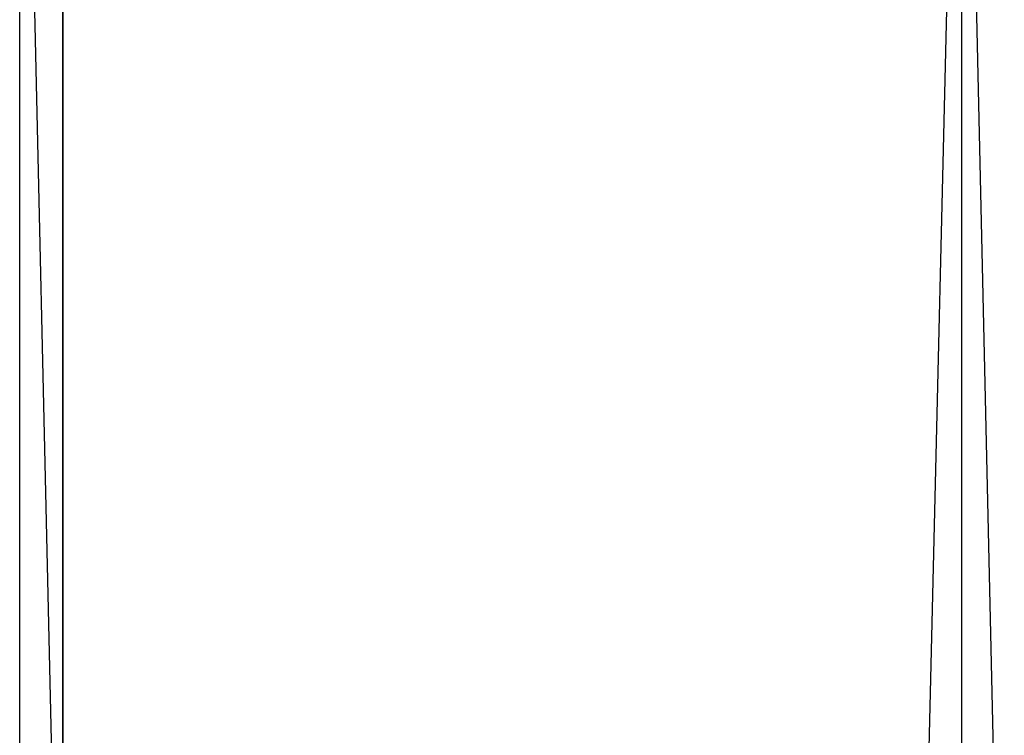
# Model space of a CAD drawing. Header units: feet. Extents: x -79 to 198, y -22 to 181.
# Tile 137 of 256: x 63.933 to 64.24, y 16.134 to 16.357. Entities that reach past the tile are written whole.
import ezdxf

# ---------------------------------------------------------------- set-up
doc = ezdxf.new("R2010")
doc.units = ezdxf.units.FT
doc.layers.add('A-LINEA', color=7, linetype='CONTINUOUS')

msp = doc.modelspace()

# ---------------------------------------------------------------- linework, layer by layer
at = {"layer": 'A-LINEA'}
for points in [[(64.2267, 16.5511), (64.2267, 15.9778), (63.9333, 15.9778), (63.9333, 16.5644), (64.2267, 16.5511), (63.9467, 16.5511), (63.9467, 15.9911), (64.2133, 15.9911), (64.2267, 16.5511)], [(63.9333, 16.5644), (64.2267, 16.5644), (64.24, 15.9778), (63.9467, 15.9778), (63.9333, 16.5644)], [(64.2267, 16.5511), (64.2267, 15.9778), (63.9333, 15.9778), (63.9333, 16.5644), (64.2267, 16.5511), (63.9467, 16.5511), (63.9467, 15.9911), (64.2133, 15.9911), (64.2267, 16.5511)], [(63.9333, 16.5644), (64.2267, 16.5644), (64.24, 15.9778), (63.9467, 15.9778), (63.9333, 16.5644)]]:
    msp.add_lwpolyline(points, dxfattribs=at)
msp.add_lwpolyline([(63.9467, 16.5511), (64.2267, 16.5511), (64.2267, 15.9911), (63.9467, 15.9911)], close=True, dxfattribs=at)
msp.add_lwpolyline([(63.9467, 16.5511), (64.2267, 16.5511), (64.2267, 15.9911), (63.9467, 15.9911)], close=True, dxfattribs=at)

doc.saveas('drawing.dxf')
